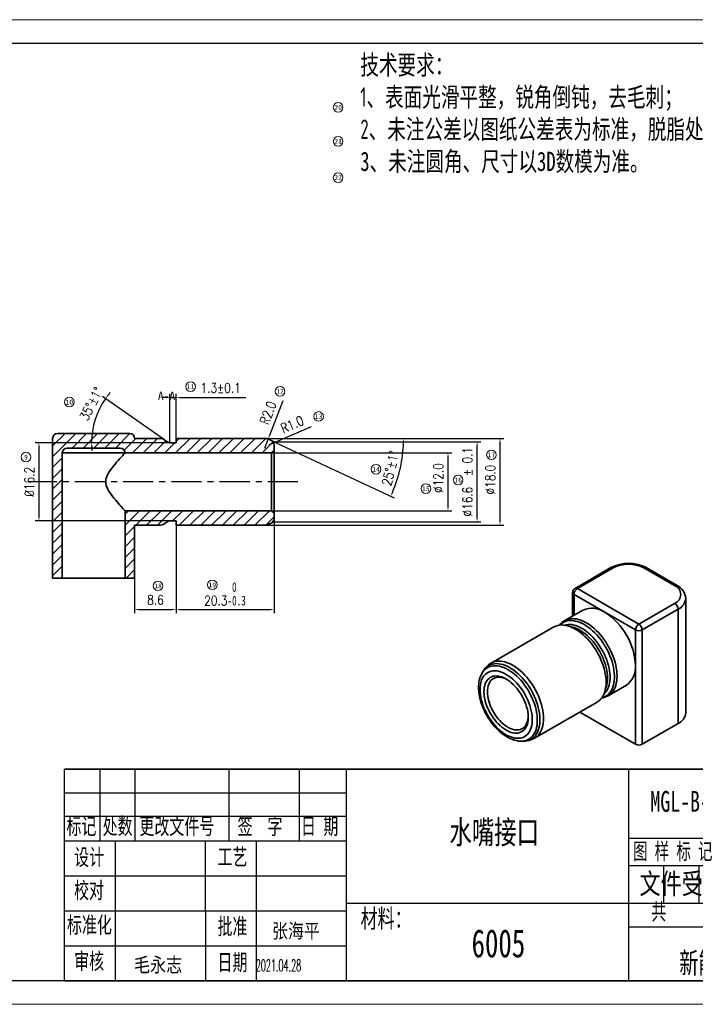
# Model space of a CAD drawing. Header units: millimetres. Extents: x 21166 to 21531, y -4422 to -4217.
# Tile 2 of 3: x 21266 to 21406, y -4422 to -4217. Entities that reach past the tile are written whole.
import ezdxf
from ezdxf.enums import TextEntityAlignment as Align

# ---------------------------------------------------------------- set-up
doc = ezdxf.new("R2010")
doc.units = ezdxf.units.MM
doc.header["$PDMODE"] = 3
doc.header["$PDSIZE"] = 8
doc.linetypes.add('CENTER', pattern=[2, 1.25, -0.25, 0.25, -0.25])
doc.layers.get('0').update_dxf_attribs({"linetype": 'CONTINUOUS'})
doc.layers.get('Defpoints').update_dxf_attribs({"linetype": 'CONTINUOUS'})
for name, color, linetype in [('10', 7, 'CONTINUOUS'), ('3中心线层', 1, 'CENTER'), ('7标注层', 4, 'CONTINUOUS'), ('剖面线层', 2, 'CONTINUOUS'), ('图框', 7, 'CONTINUOUS'), ('技术要求', 4, 'CONTINUOUS'), ('文字层', 3, 'CONTINUOUS')]:
    doc.layers.add(name, color=color, linetype=linetype)
for name, color, linetype, lineweight in [('单行文本', 7, 'CONTINUOUS', 5), ('细实线', 3, 'CONTINUOUS', 13), ('轮廓实线层', 7, 'CONTINUOUS', 35)]:
    doc.layers.add(name, color=color, linetype=linetype, lineweight=lineweight)
doc.styles.add('SLDTEXTSTYLE0', font='仿宋_GB2312.ttf', dxfattribs={"bigfont": 'bigfont'})
doc.styles.add('SLDTEXTSTYLE1', font='仿宋_GB2312.ttf', dxfattribs={"width": 0.7, "bigfont": 'bigfont'})
doc.styles.add('SLDTEXTSTYLE2', font='仿宋_GB2312.ttf', dxfattribs={"width": 0.7})
doc.styles.get("Standard").update_dxf_attribs({"font": 'isocp.shx', "width": 0.707, "bigfont": 'hztxt.shx'})
doc.styles.add('TH_GBDIM', font='romans.shx', dxfattribs={"width": 0.8, "bigfont": 'gbcbig.shx'})
doc.styles.add('UFIDATXT', font='TXT', dxfattribs={"bigfont": 'hzfs.shx'})
doc.styles.add('文字', font='simhei.ttf')
doc.styles.add('标准', font='仿宋_GB2312.ttf', dxfattribs={"width": 0.667})
doc.dimstyles.new('TH_GBDIM1', dxfattribs={"dimtxt": 2, "dimasz": 0.8, "dimexe": 0.8, "dimexo": 0, "dimgap": 1, "dimtad": 1, "dimdec": 1, "dimzin": 0, "dimdsep": 46, "dimtxsty": 'TH_GBDIM', "dimcen": 0.8, "dimclrd": 130, "dimclre": 130, "dimclrt": 3, "dimadec": 0, "dimazin": 0, "dimtfac": 0.714286, "dimtdec": 1, "dimtmove": 0, "dimatfit": 3, "dimfxl": 0, "dimtzin": 0, "dimlwd": -1, "dimlwe": -1, "dimarcsym": 0})
pattern_1 = [(45, (21178.6619, -4390.8181), (-1.122532, 1.122532), [])]

# ---------------------------------------------------------------- blocks, each defined once
blk = doc.blocks.new('BMS')
at = {"layer": '图框', "color": 0}
for p, q in [((-1.58, 45.13), (-180, 45.13)), ((-180, 0), (-180, 45.13)), ((-180, 45.13), (0, 45.13)), ((-172.39, 29.84), (-172.39, 45.13)), ((-164.96, 29.84), (-164.96, 45.13)), ((-144.9, 29.84), (-144.9, 45.13)), ((-129.86, 29.84), (-129.86, 45.13)), ((-119.83, 0), (-119.83, 45.13)), ((-59.66, 0), (-59.66, 45.13)), ((-180, 40.11), (-119.83, 40.11)), ((-180.02, 35.1), (-119.84, 35.1)), ((-180.02, 29.84), (-119.84, 29.84)), ((-180.02, 29.84), (-119.84, 29.84)), ((-169.16, 0), (-169.16, 29.84)), ((-139.08, 0), (-139.08, 29.84)), ((-59.73, 30.46), (0, 30.46)), ((-37.09, 16.54), (-37.09, 30.46)), ((-29.57, 11.53), (-29.57, 30.46)), ((-14.53, 16.54), (-14.53, 30.46)), ((-59.66, 24.57), (0, 24.57)), ((-52.14, 16.54), (-52.14, 24.57)), ((-44.61, 16.54), (-44.61, 24.57)), ((-179.98, 22.38), (-119.81, 22.38)), ((-179.98, 14.92), (-119.81, 14.92)), ((-119.83, 16.54), (-59.66, 16.54)), ((-59.66, 16.54), (0, 16.54)), ((-59.66, 11.53), (0, 11.53)), ((-180, 7.46), (-119.83, 7.46)), ((-180, 0), (-1.58, 0)), ((-178.75, 0), (-1.58, 0)), ((-180, 0), (-1.58, 0)), ((-178.75, 0), (0, 0))]:
    blk.add_line(p, q, dxfattribs=at)
at = {"layer": '图框', "linetype": 'Continuous'}
blk.add_line((-149.87, 0), (-149.93, 29.84), dxfattribs=at)
at = {"layer": '图框'}
blk.add_line((0, 0), (-180, 0), dxfattribs=at)
blk.add_line((0, 0), (-180, 0), dxfattribs=at)
blk.add_lwpolyline([(0, 45.13), (0, 0)], dxfattribs=at)
at = {"style": '标准', "width": 0.667}
for tag, p in [('工艺_001', (-130.03, 24.57)), ('校对_001', (-159.4, 16.68)), ('标准化_001', (-159.51, 9.77)), ('批准_001', (-129.75, 9.09)), ('审核_001', (-159.25, 1.85)), ('批准日期_001', (-129.64, 1.55))]:
    blk.add_attdef(tag, p, '', height=3.5, dxfattribs=at)
at = {"color": 1, "style": '标准', "width": 0.667}
blk.add_attdef('受控', text='', height=7, dxfattribs=at).set_placement((-48.36, 20.84), align=Align.MIDDLE)
at = {"layer": '图框', "color": 0, "attachment_point": 1, "style": '标准'}
for s, insert, char_height in [('\\fFangSong_GB2312|b0|i0|p34;标记', (-179.59, 34.75), 3.51), ('\\fFangSong_GB2312|b0|i0|p34;处数', (-171.87, 34.75), 3.51), ('\\fFangSong_GB2312|b0|i0|p34; 更改文件号 ', (-165.62, 34.75), 3.51), ('\\fFangSong_GB2312|b0|i0|p34; 签  字 ', (-144.69, 34.75), 3.51), ('\\fFangSong_GB2312|b0|i0|p34; 日 期 ', (-131.17, 34.75), 3.51), ('\\fFangSong_GB2312|b0|i0|p34; 图 样 标 记 ', (-60.35, 29.4), 3.51), ('\\fFangSong_GB2312|b0|i0|p34; 件数 ', (-38.28, 29.13), 3.087), ('{\\fSimSun|b0|i0|c134|p2; 质量(Kg) }', (-28.83, 29.49), 3.2348), ('\\fFangSong_GB2312|b0|i0|p34; 比  例 ', (-14.84, 29.42), 3.51), ('{\\fSimSun|b0|i0|c134|p2;设计} ', (-177.94, 28.15), 3.51), ('{\\fSimSun|b0|i0|c134|p2;工艺}', (-147.37, 28.2), 3.51), ('{\\fSimSun|b0|i0|c134|p2;校对}', (-177.94, 21.06), 3.4856), ('{\\fSimSun|b0|i0|c134|p2;共   }    {\\fSimSun|b0|i0|c134|p2;页}', (-54.84, 16.53), 3.51), ('{\\fSimSun|b0|i0|c134|p2;第   }    {\\fSimSun|b0|i0|c134|p2;页}', (-25.3, 16.39), 3.51), ('\\fFangSong_GB2312|b0|i0|p34;材料：', (-116.85, 15.29), 3.9789), ('{\\fFangSong_GB2312|b0|i0|c134|p34; 标准化 }', (-181.07, 13.7), 3.51), ('{\\fSimSun|b0|i0|c134|p2;批准}', (-147.37, 13.38), 3.51), ('荣盛盟固利', (-39.4, 11.53), 3.979), ('{\\fSimSun|b0|i0|c134|p2;审核}', (-177.94, 5.96), 3.51), ('新能源科技有限公司', (-48.87, 6.05), 4.476), ('{\\fSimSun|b0|i0|c134|p2;日期}', (-147.37, 5.72), 3.51)]:
    blk.add_mtext(s, dxfattribs=dict(at, insert=insert, char_height=char_height))
at = {"layer": '图框', "color": 0, "style": '标准', "width": 0.8}
blk.add_attdef('设计', text='', height=3.51, dxfattribs=at).set_placement((-159.53, 24), align=Align.CENTER)
blk = doc.blocks.new('*D380')
at = {"layer": '7标注层', "color": 130, "ltscale": 5, "transparency": 16777216}
for p, q in [((21318.56, -4304.94), (21361.46, -4304.94)), ((21360.66, -4320.74), (21360.66, -4305.74)), ((21318.56, -4321.54), (21361.46, -4321.54))]:
    blk.add_line(p, q, dxfattribs=at)
for points in [[(21360.53, -4305.74), (21360.8, -4305.74), (21360.66, -4304.94)], [(21360.53, -4320.74), (21360.8, -4320.74), (21360.66, -4321.54)]]:
    blk.add_solid(points, dxfattribs=at)
at = {"layer": 'Defpoints', "color": 0, "ltscale": 5, "transparency": 16777216}
for p in [(21318.56, -4304.94), (21360.66, -4304.94), (21318.56, -4321.54)]:
    blk.add_point(p, dxfattribs=at)
at = {"layer": '7标注层', "color": 3, "ltscale": 5, "transparency": 16777216, "insert": (21357.66, -4313.24), "char_height": 2, "attachment_point": 2, "rotation": 90, "style": 'TH_GBDIM'}
blk.add_mtext('%%c16.6  %%p 0.1', dxfattribs=at)
blk = doc.blocks.new('*D381')
at = {"layer": '7标注层', "color": 130, "ltscale": 5, "transparency": 16777216}
for p, q in [((21315.52, -4307.24), (21355.42, -4307.24)), ((21354.62, -4308.04), (21354.62, -4318.44)), ((21315.55, -4319.24), (21355.42, -4319.24))]:
    blk.add_line(p, q, dxfattribs=at)
for points in [[(21354.49, -4308.04), (21354.76, -4308.04), (21354.62, -4307.24)], [(21354.49, -4318.44), (21354.76, -4318.44), (21354.62, -4319.24)]]:
    blk.add_solid(points, dxfattribs=at)
at = {"layer": 'Defpoints', "color": 0, "ltscale": 5, "transparency": 16777216}
for p in [(21315.52, -4307.24), (21315.55, -4319.24), (21354.62, -4319.24)]:
    blk.add_point(p, dxfattribs=at)
at = {"layer": '7标注层', "color": 3, "ltscale": 5, "transparency": 16777216, "insert": (21351.62, -4312.46), "char_height": 2, "attachment_point": 2, "rotation": 90, "style": 'TH_GBDIM'}
blk.add_mtext('%%c12.0', dxfattribs=at)
blk = doc.blocks.new('*D382')
at = {"layer": '7标注层', "color": 130, "ltscale": 5, "transparency": 16777216}
for p, q in [((21316.62, -4304.24), (21366.2, -4304.24)), ((21365.4, -4305.04), (21365.4, -4321.44)), ((21316.62, -4322.24), (21366.2, -4322.24))]:
    blk.add_line(p, q, dxfattribs=at)
for points in [[(21365.27, -4305.04), (21365.53, -4305.04), (21365.4, -4304.24)], [(21365.27, -4321.44), (21365.53, -4321.44), (21365.4, -4322.24)]]:
    blk.add_solid(points, dxfattribs=at)
at = {"layer": 'Defpoints', "color": 0, "ltscale": 5, "transparency": 16777216}
for p in [(21316.62, -4304.24), (21316.62, -4322.24), (21365.4, -4322.24)]:
    blk.add_point(p, dxfattribs=at)
at = {"layer": '7标注层', "color": 3, "ltscale": 5, "transparency": 16777216, "insert": (21362.4, -4312.79), "char_height": 2, "attachment_point": 2, "rotation": 90, "style": 'TH_GBDIM'}
blk.add_mtext('%%c18.0   ', dxfattribs=at)
blk = doc.blocks.new('*D383')
at = {"layer": '7标注层', "color": 130, "ltscale": 5, "transparency": 16777216}
for p, q in [((21296.98, -4305.14), (21269.02, -4305.14)), ((21269.82, -4305.94), (21269.82, -4320.54)), ((21296.98, -4321.34), (21269.02, -4321.34))]:
    blk.add_line(p, q, dxfattribs=at)
for points in [[(21269.69, -4305.94), (21269.96, -4305.94), (21269.82, -4305.14)], [(21269.69, -4320.54), (21269.96, -4320.54), (21269.82, -4321.34)]]:
    blk.add_solid(points, dxfattribs=at)
at = {"layer": 'Defpoints', "color": 0, "ltscale": 5, "transparency": 16777216}
for p in [(21296.98, -4305.14), (21269.82, -4321.34), (21296.98, -4321.34)]:
    blk.add_point(p, dxfattribs=at)
at = {"layer": '7标注层', "color": 3, "ltscale": 5, "transparency": 16777216, "insert": (21266.82, -4313.24), "char_height": 2, "attachment_point": 2, "rotation": 90, "style": 'TH_GBDIM'}
blk.add_mtext('{\\fISOCPEUR|b0|i0|c0|p34;%%C}16.2', dxfattribs=at)
blk = doc.blocks.new('*D385')
at = {"layer": '7标注层', "color": 130, "ltscale": 5, "transparency": 16777216}
for p, q in [((21295.63, -4304.42), (21282.97, -4295.55)), ((21296.66, -4305.14), (21279.94, -4305.14))]:
    blk.add_line(p, q, dxfattribs=at)
for start, end in [(145, 180), (139.2403, 142.1201), (182.8799, 185.7597)]:
    blk.add_arc((21296.66, -4305.14), 15.92, start, end, dxfattribs=at)
for points in [[(21284.2, -4295.44), (21283.99, -4295.28), (21283.62, -4296.01)], [(21280.63, -4305.94), (21280.9, -4305.93), (21280.74, -4305.14)]]:
    blk.add_solid(points, dxfattribs=at)
at = {"layer": 'Defpoints', "color": 0, "ltscale": 5, "transparency": 16777216}
for p in [(21281.07, -4301.92), (21295.63, -4304.42), (21296.4, -4304.96), (21296.98, -4305.14), (21298.26, -4305.14)]:
    blk.add_point(p, dxfattribs=at)
at = {"layer": '7标注层', "color": 3, "ltscale": 5, "transparency": 16777216, "insert": (21278.12, -4299.86), "char_height": 2, "attachment_point": 1, "rotation": 63.0581, "style": 'TH_GBDIM'}
blk.add_mtext('35°%%p1%%d', dxfattribs=at)
blk = doc.blocks.new('*D386')
at = {"layer": '7标注层', "color": 130, "ltscale": 5, "transparency": 16777216}
for p, q in [((21296.18, -4295.79), (21295.38, -4295.79)), ((21296.98, -4305.14), (21296.98, -4294.99)), ((21296.98, -4295.79), (21298.26, -4295.79)), ((21298.26, -4304.24), (21298.26, -4294.99)), ((21299.06, -4295.79), (21312.72, -4295.79))]:
    blk.add_line(p, q, dxfattribs=at)
for points in [[(21296.18, -4295.65), (21296.18, -4295.92), (21296.98, -4295.79)], [(21299.06, -4295.65), (21299.06, -4295.92), (21298.26, -4295.79)]]:
    blk.add_solid(points, dxfattribs=at)
at = {"layer": 'Defpoints', "color": 0, "ltscale": 5, "transparency": 16777216}
for p in [(21298.26, -4295.79), (21298.26, -4304.24), (21296.98, -4305.14)]:
    blk.add_point(p, dxfattribs=at)
at = {"layer": '7标注层', "color": 3, "ltscale": 5, "transparency": 16777216, "insert": (21307.49, -4292.79), "char_height": 2, "attachment_point": 2, "style": 'TH_GBDIM'}
blk.add_mtext('1.3%%P0.1', dxfattribs=at)
blk = doc.blocks.new('*D387')
at = {"layer": '7标注层', "color": 130, "ltscale": 5, "transparency": 16777216}
for p, q in [((21320.4, -4296.47), (21317.63, -4303.63)), ((21316.62, -4306.24), (21317.34, -4304.37))]:
    blk.add_line(p, q, dxfattribs=at)
blk.add_solid([(21317.5, -4303.58), (21317.75, -4303.68), (21317.34, -4304.37)], dxfattribs=at)
at = {"layer": 'Defpoints', "color": 0, "ltscale": 5, "transparency": 16777216}
for p in [(21317.34, -4304.37), (21316.62, -4306.24)]:
    blk.add_point(p, dxfattribs=at)
at = {"layer": '7标注层', "color": 3, "ltscale": 5, "transparency": 16777216, "insert": (21315.48, -4300.86), "char_height": 2, "attachment_point": 1, "rotation": 68.7985, "style": 'TH_GBDIM'}
blk.add_mtext('R2.0', dxfattribs=at)
blk = doc.blocks.new('*D388')
at = {"layer": '7标注层', "color": 130, "ltscale": 5, "transparency": 16777216}
for p, q in [((21326.26, -4301.83), (21319.21, -4304.86)), ((21317.56, -4305.57), (21318.48, -4305.18))]:
    blk.add_line(p, q, dxfattribs=at)
blk.add_solid([(21319.16, -4304.74), (21319.27, -4304.99), (21318.48, -4305.18)], dxfattribs=at)
at = {"layer": 'Defpoints', "color": 0, "ltscale": 5, "transparency": 16777216}
for p in [(21317.56, -4305.57), (21318.48, -4305.18)]:
    blk.add_point(p, dxfattribs=at)
at = {"layer": '7标注层', "color": 3, "ltscale": 5, "transparency": 16777216, "insert": (21319.68, -4301.4), "char_height": 2, "attachment_point": 1, "rotation": 23.3024, "style": 'TH_GBDIM'}
blk.add_mtext('R1.0', dxfattribs=at)
blk = doc.blocks.new('*D389')
at = {"layer": '7标注层', "color": 130, "ltscale": 5, "transparency": 16777216}
for p, q in [((21317.06, -4304.24), (21346.22, -4304.24)), ((21317.98, -4304.67), (21343.49, -4316.56))]:
    blk.add_line(p, q, dxfattribs=at)
blk.add_arc((21317.06, -4304.24), 28.36, 336.6162, 358.3838, dxfattribs=at)
for points in [[(21345.28, -4305.04), (21345.54, -4305.04), (21345.42, -4304.24)], [(21343.21, -4315.55), (21342.97, -4315.44), (21342.76, -4316.22)]]:
    blk.add_solid(points, dxfattribs=at)
at = {"layer": 'Defpoints', "color": 0, "ltscale": 5, "transparency": 16777216}
for p in [(21298.26, -4304.24), (21316.62, -4304.24), (21317.46, -4304.43), (21317.98, -4304.67), (21345.12, -4308.35)]:
    blk.add_point(p, dxfattribs=at)
at = {"layer": '7标注层', "color": 3, "ltscale": 5, "transparency": 16777216, "insert": (21340.87, -4313.72), "char_height": 2, "attachment_point": 1, "rotation": 76.5707, "style": 'TH_GBDIM'}
blk.add_mtext('25°%%p1%%d', dxfattribs=at)
blk = doc.blocks.new('*D390')
at = {"layer": '7标注层', "color": 130, "ltscale": 5, "transparency": 16777216}
for p, q in [((21298.26, -4321.79), (21298.26, -4340.51)), ((21289.66, -4325.51), (21289.66, -4340.51)), ((21290.46, -4339.71), (21297.46, -4339.71))]:
    blk.add_line(p, q, dxfattribs=at)
for points in [[(21290.46, -4339.58), (21290.46, -4339.85), (21289.66, -4339.71)], [(21297.46, -4339.58), (21297.46, -4339.85), (21298.26, -4339.71)]]:
    blk.add_solid(points, dxfattribs=at)
at = {"layer": 'Defpoints', "color": 0, "ltscale": 5, "transparency": 16777216}
for p in [(21298.26, -4321.79), (21289.66, -4325.51), (21298.26, -4339.71)]:
    blk.add_point(p, dxfattribs=at)
at = {"layer": '7标注层', "color": 3, "ltscale": 5, "transparency": 16777216, "insert": (21293.96, -4337.71), "char_height": 2, "attachment_point": 5, "style": 'TH_GBDIM'}
blk.add_mtext('8.6', dxfattribs=at)
blk = doc.blocks.new('*D391')
at = {"layer": '7标注层', "color": 130, "ltscale": 5, "transparency": 16777216}
for p, q in [((21318.56, -4319.16), (21318.56, -4340.51)), ((21298.26, -4321.79), (21298.26, -4340.51)), ((21299.06, -4339.71), (21317.76, -4339.71))]:
    blk.add_line(p, q, dxfattribs=at)
for points in [[(21299.06, -4339.58), (21299.06, -4339.85), (21298.26, -4339.71)], [(21317.76, -4339.58), (21317.76, -4339.85), (21318.56, -4339.71)]]:
    blk.add_solid(points, dxfattribs=at)
at = {"layer": 'Defpoints', "color": 0, "ltscale": 5, "transparency": 16777216}
for p in [(21318.56, -4319.16), (21298.26, -4321.79), (21318.56, -4339.71)]:
    blk.add_point(p, dxfattribs=at)
at = {"layer": '7标注层', "color": 3, "ltscale": 5, "transparency": 16777216, "insert": (21308.41, -4336.47), "char_height": 2, "attachment_point": 5, "style": 'TH_GBDIM'}
blk.add_mtext('20.3{\\fFangSong_GB2312|b0|i0|c134|p49;\\W0.7;\\C0;\\S 0^ -0.3;}', dxfattribs=at)

msp = doc.modelspace()

# ---------------------------------------------------------------- hatches: boundary and pattern name
at = {"layer": '剖面线层'}
h = msp.add_hatch(dxfattribs=at)
h.set_pattern_fill('ANSI31', color=2, scale=0.5, style=0)
h.set_pattern_definition(pattern_1)
edge = h.paths.add_edge_path(flags=0)
edge.add_arc((21317.56, -4305.57), 1, 0, 65)
edge.add_line((21317.98, -4304.67), (21317.46, -4304.43))
edge.add_arc((21316.62, -4306.24), 2, 65, 90)
edge.add_line((21316.62, -4304.24), (21298.26, -4304.24))
edge.add_line((21298.26, -4304.24), (21298.26, -4305.14))
edge.add_line((21298.26, -4305.14), (21296.96, -4305.14))
edge.add_arc((21296.96, -4304.14), 1, 235, 270, ccw=False)
edge.add_line((21296.39, -4304.96), (21295.62, -4304.42))
edge.add_arc((21295.04, -4305.24), 1, 55, 90)
edge.add_line((21295.04, -4304.24), (21289.66, -4304.24))
edge.add_arc((21288.66, -4304.24), 1, 0, 90)
edge.add_line((21288.66, -4303.24), (21273.66, -4303.24))
edge.add_arc((21273.66, -4304.24), 1, 90, 180)
edge.add_line((21272.66, -4304.24), (21272.66, -4333.24))
edge.add_line((21272.66, -4333.24), (21274.66, -4333.24))
edge.add_line((21274.66, -4333.24), (21274.66, -4307.24))
edge.add_arc((21275.66, -4307.24), 1, 90, 180, ccw=False)
edge.add_line((21275.66, -4306.24), (21286.66, -4306.24))
edge.add_arc((21286.66, -4307.24), 1, 0, 90, ccw=False)
edge.add_line((21287.66, -4307.24), (21318.06, -4307.24))
edge.add_line((21318.06, -4307.24), (21318.56, -4306.74))
edge.add_line((21318.56, -4306.74), (21318.56, -4305.57))
h = msp.add_hatch(dxfattribs=at)
h.set_pattern_fill('ANSI31', color=2, scale=0.5, style=0)
h.set_pattern_definition(pattern_1)
edge = h.paths.add_edge_path(flags=0)
edge.add_line((21318.56, -4320.9), (21318.56, -4319.74))
edge.add_line((21318.56, -4319.74), (21318.06, -4319.24))
edge.add_line((21318.06, -4319.24), (21287.66, -4319.24))
edge.add_line((21287.66, -4319.24), (21287.66, -4333.24))
edge.add_line((21287.66, -4333.24), (21289.66, -4333.24))
edge.add_line((21289.66, -4333.24), (21289.66, -4322.24))
edge.add_line((21289.66, -4322.24), (21295.04, -4322.24))
edge.add_arc((21295.04, -4321.24), 1, 270, 305)
edge.add_line((21295.62, -4322.06), (21296.39, -4321.52))
edge.add_arc((21296.96, -4322.34), 1, 90, 125, ccw=False)
edge.add_line((21296.96, -4321.34), (21298.26, -4321.34))
edge.add_line((21298.26, -4321.34), (21298.26, -4322.24))
edge.add_line((21298.26, -4322.24), (21316.62, -4322.24))
edge.add_arc((21316.62, -4320.24), 2, 270, 295)
edge.add_line((21317.46, -4322.05), (21317.98, -4321.81))
edge.add_arc((21317.56, -4320.9), 1, 295, 360)

# ---------------------------------------------------------------- linework, layer by layer
at = {"layer": '3中心线层', "ltscale": 5}
msp.add_line((21323.52, -4313.24), (21267.8, -4313.24), dxfattribs=at)
at = {"layer": '7标注层', "color": 0, "ltscale": 5}
for p, q in [((21318.56, -4304.94), (21317.98, -4304.67)), ((21318.56, -4305.57), (21318.56, -4304.94)), ((21318.56, -4321.54), (21318.56, -4320.9)), ((21317.98, -4321.81), (21318.56, -4321.54))]:
    msp.add_line(p, q, dxfattribs=at)
at = {"layer": '图框', "linetype": 'Continuous', "lineweight": 18}
for p, q in [((21454.94, -4217.44), (21166.25, -4217.44)), ((21454.94, -4217.44), (21166.25, -4217.44)), ((21454.94, -4421.56), (21166.25, -4421.56)), ((21405.45, -4421.56), (21166.25, -4421.56))]:
    msp.add_line(p, q, dxfattribs=at)
at = {"layer": '图框'}
for q in [(21190.55, -4416.7), (21195.41, -4416.7)]:
    msp.add_line((21450.08, -4416.7), q, dxfattribs=at)
at = {"layer": '图框', "color": 0}
for p in [(21275.12, -4416.7), (21276.34, -4416.7)]:
    msp.add_line(p, (21448.54, -4416.7), dxfattribs=at)
at = {"layer": '图框'}
msp.add_lwpolyline([(21190.55, -4222.3), (21450.08, -4222.3), (21450.08, -4416.7)], dxfattribs=at)
at = {"layer": '细实线', "color": 0, "ltscale": 5}
for centre in [(21331.85, -4235.6), (21331.85, -4242.65), (21331.85, -4250.18), (21301.25, -4293.51), (21319.81, -4294.49), (21276.12, -4296.72), (21327.79, -4299.7), (21363.63, -4307.65), (21267.13, -4308.12), (21339.71, -4310.64), (21356.73, -4312.86), (21350.04, -4314.68), (21294.51, -4334.82), (21305.75, -4334.61)]:
    msp.add_circle(centre, 1, dxfattribs=at)
at = {"layer": '轮廓实线层'}
for p, q in [((21272.66, -4333.24), (21272.66, -4304.24)), ((21273.66, -4303.24), (21288.66, -4303.24)), ((21289.66, -4304.24), (21295.04, -4304.24)), ((21295.62, -4304.42), (21296.39, -4304.96)), ((21298.26, -4304.24), (21316.62, -4304.24)), ((21298.26, -4305.14), (21298.26, -4304.24)), ((21317.46, -4304.43), (21317.98, -4304.67)), ((21275.66, -4306.24), (21286.66, -4306.24)), ((21296.96, -4305.14), (21298.26, -4305.14)), ((21318.06, -4307.24), (21318.56, -4306.74)), ((21318.56, -4305.57), (21318.56, -4306.74)), ((21318.56, -4306.74), (21318.56, -4319.74)), ((21274.66, -4307.24), (21274.66, -4333.24)), ((21287.66, -4307.24), (21274.66, -4307.24)), ((21318.06, -4307.24), (21287.66, -4307.24)), ((21318.06, -4319.24), (21318.06, -4307.24)), ((21287.66, -4333.24), (21287.66, -4319.24)), ((21287.66, -4319.24), (21318.06, -4319.24)), ((21318.56, -4319.74), (21318.06, -4319.24)), ((21318.56, -4319.74), (21318.56, -4320.9)), ((21295.04, -4322.24), (21289.66, -4322.24)), ((21289.66, -4322.24), (21289.66, -4333.24)), ((21296.39, -4321.52), (21295.62, -4322.06)), ((21298.26, -4321.34), (21296.96, -4321.34)), ((21298.26, -4322.24), (21298.26, -4321.34)), ((21316.62, -4322.24), (21298.26, -4322.24)), ((21317.98, -4321.81), (21317.46, -4322.05)), ((21388.38, -4331.04), (21380.96, -4335.33)), ((21388.88, -4331.09), (21381.46, -4335.38)), ((21401.61, -4334.77), (21395.24, -4331.09)), ((21402.11, -4334.72), (21395.74, -4331.04)), ((21275.16, -4333.24), (21272.66, -4333.24)), ((21275.16, -4333.24), (21278.16, -4333.24)), ((21278.16, -4333.24), (21286.16, -4333.24)), ((21286.16, -4333.24), (21287.16, -4333.24)), ((21289.66, -4333.24), (21287.16, -4333.24)), ((21381.46, -4335.38), (21394.18, -4342.73)), ((21380.46, -4336.2), (21380.46, -4341.08)), ((21387.11, -4340.28), (21380.75, -4336.6)), ((21380.75, -4336.6), (21380.75, -4340.91)), ((21403.93, -4361.1), (21403.93, -4337.42)), ((21394.18, -4342.73), (21401.61, -4338.44)), ((21382.61, -4339.83), (21378.81, -4342.03)), ((21393.48, -4343.95), (21387.11, -4340.28)), ((21402.31, -4339.67), (21394.89, -4343.95)), ((21402.31, -4363.34), (21402.31, -4339.67)), ((21376.53, -4343.34), (21363.55, -4350.84)), ((21393.48, -4351.3), (21393.48, -4343.95)), ((21394.89, -4343.95), (21394.89, -4367.63)), ((21393.48, -4367.63), (21393.48, -4351.3)), ((21361.84, -4352.61), (21361.63, -4353)), ((21387.8, -4357.62), (21391.61, -4355.42)), ((21372.55, -4366.42), (21385.53, -4358.93)), ((21381.97, -4360.99), (21393.48, -4367.63)), ((21402.31, -4363.34), (21394.89, -4367.63)), ((21369.72, -4367.01), (21370.16, -4367.02))]:
    msp.add_line(p, q, dxfattribs=at)
at = {"layer": '轮廓实线层', "flags": 128}
for points in [[(21287.66, -4307.24), (21287.64, -4307.26), (21287.55, -4307.36), (21287.37, -4307.55), (21287.12, -4307.83), (21286.8, -4308.18), (21286.53, -4308.48), (21286.24, -4308.81), (21285.93, -4309.18), (21285.6, -4309.57), (21284.93, -4310.42), (21284.59, -4310.89), (21284.27, -4311.39), (21284.03, -4311.83), (21283.83, -4312.32), (21283.71, -4312.72), (21283.66, -4313.16), (21283.68, -4313.58), (21283.78, -4314.01), (21284.01, -4314.6), (21284.31, -4315.15), (21284.65, -4315.67), (21285, -4316.16), (21285.37, -4316.63), (21285.74, -4317.07), (21286.05, -4317.43), (21286.34, -4317.77), (21286.62, -4318.09), (21286.88, -4318.38), (21287.21, -4318.75), (21287.47, -4319.03), (21287.61, -4319.18), (21287.66, -4319.24)], [(21378.81, -4342.02), (21378.89, -4341.98), (21379.23, -4341.83), (21379.6, -4341.71), (21379.99, -4341.64), (21380.39, -4341.61), (21380.82, -4341.62), (21381.25, -4341.68), (21381.7, -4341.79), (21382.15, -4341.93), (21382.61, -4342.12), (21383.07, -4342.35), (21383.54, -4342.61), (21384, -4342.92), (21384.46, -4343.26), (21384.91, -4343.64), (21385.36, -4344.06), (21385.79, -4344.5), (21386.21, -4344.97), (21386.62, -4345.47), (21387.01, -4345.99), (21387.38, -4346.53), (21387.72, -4347.08), (21388.04, -4347.66), (21388.34, -4348.24), (21388.61, -4348.83), (21388.85, -4349.43), (21389.07, -4350.03), (21389.25, -4350.63), (21389.4, -4351.23), (21389.52, -4351.81), (21389.6, -4352.39), (21389.65, -4352.95), (21389.67, -4353.5), (21389.65, -4354.02), (21389.6, -4354.53), (21389.52, -4355.01), (21389.4, -4355.46), (21389.25, -4355.88), (21389.07, -4356.27), (21388.85, -4356.62), (21388.61, -4356.94), (21388.34, -4357.22), (21388.04, -4357.46), (21387.81, -4357.62)], [(21376.53, -4343.34), (21376.61, -4343.3), (21376.96, -4343.14), (21377.33, -4343.02), (21377.72, -4342.95), (21378.12, -4342.92), (21378.54, -4342.94), (21378.98, -4343), (21379.42, -4343.1), (21379.87, -4343.24), (21380.33, -4343.43), (21380.8, -4343.66), (21381.26, -4343.93), (21381.73, -4344.23), (21382.19, -4344.58), (21382.64, -4344.96), (21383.09, -4345.37), (21383.52, -4345.81), (21383.94, -4346.28), (21384.35, -4346.78), (21384.73, -4347.3), (21385.1, -4347.84), (21385.45, -4348.4), (21385.77, -4348.97), (21386.07, -4349.55), (21386.34, -4350.15), (21386.58, -4350.74), (21386.79, -4351.34), (21386.97, -4351.94), (21387.12, -4352.54), (21387.24, -4353.13), (21387.33, -4353.7), (21387.38, -4354.26), (21387.39, -4354.81), (21387.38, -4355.34), (21387.33, -4355.84), (21387.24, -4356.32), (21387.12, -4356.77), (21386.97, -4357.19), (21386.79, -4357.58), (21386.58, -4357.94), (21386.34, -4358.26), (21386.07, -4358.54), (21385.77, -4358.78), (21385.53, -4358.93)], [(21377.83, -4342.94), (21377.99, -4342.78), (21378.29, -4342.55), (21378.61, -4342.35), (21378.96, -4342.2), (21379.33, -4342.09), (21379.71, -4342.03), (21380.12, -4342.01), (21380.54, -4342.03), (21380.97, -4342.1), (21381.42, -4342.21), (21381.87, -4342.36), (21382.32, -4342.56), (21382.78, -4342.79), (21383.24, -4343.07), (21383.7, -4343.38), (21384.16, -4343.73), (21384.61, -4344.12), (21385.04, -4344.53), (21385.47, -4344.98), (21385.88, -4345.46), (21386.28, -4345.96), (21386.66, -4346.48), (21387.01, -4347.02), (21387.35, -4347.58), (21387.66, -4348.16), (21387.94, -4348.74), (21388.2, -4349.33), (21388.43, -4349.92), (21388.63, -4350.52), (21388.79, -4351.11), (21388.93, -4351.7), (21389.03, -4352.27), (21389.1, -4352.84), (21389.13, -4353.39), (21389.13, -4353.92), (21389.1, -4354.43), (21389.03, -4354.92), (21388.93, -4355.38), (21388.79, -4355.81), (21388.63, -4356.21), (21388.43, -4356.58), (21388.2, -4356.91), (21387.94, -4357.2), (21387.66, -4357.46), (21387.35, -4357.67), (21387.01, -4357.84), (21386.66, -4357.97), (21386.53, -4358.01)], [(21378.76, -4342.96), (21379.11, -4342.87), (21379.49, -4342.82), (21379.89, -4342.82), (21380.3, -4342.85), (21380.72, -4342.93), (21381.15, -4343.06), (21381.58, -4343.22), (21382.02, -4343.43), (21382.47, -4343.68), (21382.91, -4343.96), (21383.35, -4344.28), (21383.78, -4344.64), (21384.21, -4345.03), (21384.62, -4345.45), (21385.02, -4345.89), (21385.41, -4346.37), (21385.78, -4346.86), (21386.13, -4347.38), (21386.46, -4347.91), (21386.76, -4348.46), (21387.04, -4349.02), (21387.29, -4349.59), (21387.52, -4350.16), (21387.71, -4350.73), (21387.87, -4351.3), (21388.01, -4351.86), (21388.11, -4352.42), (21388.17, -4352.96), (21388.21, -4353.49), (21388.21, -4354.01), (21388.17, -4354.5), (21388.11, -4354.96), (21388.01, -4355.41), (21387.87, -4355.82), (21387.71, -4356.2), (21387.52, -4356.55), (21387.29, -4356.86), (21387.04, -4357.13), (21386.97, -4357.19)], [(21379.88, -4343.24), (21380.01, -4343.26), (21380.43, -4343.35), (21380.86, -4343.48), (21381.29, -4343.66), (21381.73, -4343.87), (21382.17, -4344.12), (21382.61, -4344.42), (21383.04, -4344.74), (21383.47, -4345.1), (21383.89, -4345.5), (21384.29, -4345.92), (21384.69, -4346.38), (21385.06, -4346.85), (21385.42, -4347.35), (21385.76, -4347.87), (21386.08, -4348.4), (21386.37, -4348.95), (21386.63, -4349.51), (21386.87, -4350.07), (21387.08, -4350.63), (21387.26, -4351.2), (21387.41, -4351.76), (21387.53, -4352.32), (21387.61, -4352.86), (21387.66, -4353.4), (21387.68, -4353.91), (21387.66, -4354.41), (21387.61, -4354.88), (21387.53, -4355.33), (21387.41, -4355.75), (21387.29, -4356.08)], [(21361.63, -4352.99), (21361.84, -4352.66), (21362.08, -4352.36), (21362.35, -4352.09), (21362.64, -4351.86), (21362.96, -4351.68), (21363.31, -4351.54), (21363.67, -4351.44), (21364.06, -4351.38), (21364.46, -4351.37), (21364.87, -4351.4), (21365.3, -4351.47), (21365.74, -4351.59), (21366.18, -4351.75), (21366.63, -4351.95), (21367.08, -4352.19), (21367.54, -4352.47), (21367.99, -4352.79), (21368.43, -4353.14), (21368.87, -4353.53), (21369.3, -4353.95), (21369.71, -4354.4), (21370.11, -4354.88), (21370.5, -4355.38), (21370.86, -4355.9), (21371.21, -4356.44), (21371.53, -4356.99), (21371.82, -4357.56), (21372.09, -4358.14), (21372.33, -4358.72), (21372.54, -4359.3), (21372.73, -4359.89), (21372.88, -4360.47), (21372.99, -4361.04), (21373.08, -4361.6), (21373.13, -4362.15), (21373.14, -4362.69), (21373.13, -4363.2), (21373.08, -4363.69), (21372.99, -4364.16), (21372.88, -4364.59), (21372.73, -4365), (21372.54, -4365.38), (21372.33, -4365.72), (21372.09, -4366.02), (21371.82, -4366.29), (21371.53, -4366.51), (21371.21, -4366.7), (21370.86, -4366.84), (21370.5, -4366.94), (21370.11, -4367), (21369.72, -4367.01)], [(21361.84, -4352.61), (21362.04, -4352.29), (21362.28, -4351.98), (21362.55, -4351.7), (21362.85, -4351.47), (21363.17, -4351.28), (21363.52, -4351.12), (21363.88, -4351.02), (21364.27, -4350.95), (21364.68, -4350.93), (21365.1, -4350.95), (21365.53, -4351.02), (21365.97, -4351.13), (21366.42, -4351.28), (21366.88, -4351.48), (21367.34, -4351.71), (21367.8, -4351.99), (21368.26, -4352.3), (21368.71, -4352.65), (21369.16, -4353.04), (21369.6, -4353.46), (21370.02, -4353.9), (21370.44, -4354.38), (21370.83, -4354.88), (21371.21, -4355.4), (21371.57, -4355.94), (21371.9, -4356.5), (21372.21, -4357.07), (21372.5, -4357.66), (21372.75, -4358.25), (21372.98, -4358.84), (21373.18, -4359.43), (21373.34, -4360.03), (21373.48, -4360.61), (21373.58, -4361.19), (21373.65, -4361.75), (21373.68, -4362.3), (21373.68, -4362.84), (21373.65, -4363.35), (21373.58, -4363.83), (21373.48, -4364.29), (21373.34, -4364.72), (21373.18, -4365.12), (21372.98, -4365.49), (21372.75, -4365.82), (21372.5, -4366.11), (21372.21, -4366.37), (21371.9, -4366.58), (21371.57, -4366.76), (21371.21, -4366.89), (21370.83, -4366.97), (21370.44, -4367.01), (21370.16, -4367.02)], [(21363.55, -4350.83), (21363.63, -4350.79), (21363.98, -4350.63), (21364.35, -4350.52), (21364.74, -4350.44), (21365.14, -4350.41), (21365.56, -4350.43), (21366, -4350.49), (21366.44, -4350.59), (21366.9, -4350.74), (21367.36, -4350.92), (21367.82, -4351.15), (21368.28, -4351.42), (21368.75, -4351.73), (21369.21, -4352.07), (21369.66, -4352.45), (21370.11, -4352.86), (21370.54, -4353.3), (21370.96, -4353.77), (21371.37, -4354.27), (21371.75, -4354.79), (21372.12, -4355.33), (21372.47, -4355.89), (21372.79, -4356.46), (21373.09, -4357.05), (21373.36, -4357.64), (21373.6, -4358.24), (21373.81, -4358.84), (21374, -4359.44), (21374.15, -4360.03), (21374.26, -4360.62), (21374.35, -4361.19), (21374.4, -4361.76), (21374.42, -4362.3), (21374.4, -4362.83), (21374.35, -4363.33), (21374.26, -4363.81), (21374.15, -4364.27), (21374, -4364.69), (21373.81, -4365.08), (21373.6, -4365.43), (21373.36, -4365.75), (21373.09, -4366.03), (21372.79, -4366.27), (21372.55, -4366.42)], [(21361.26, -4356.3), (21361.28, -4355.81), (21361.33, -4355.34), (21361.41, -4354.91), (21361.53, -4354.5), (21361.68, -4354.12), (21361.86, -4353.77), (21362.08, -4353.46), (21362.32, -4353.19), (21362.59, -4352.96), (21362.88, -4352.77), (21363.2, -4352.62), (21363.54, -4352.51), (21363.91, -4352.45), (21364.28, -4352.43), (21364.68, -4352.45), (21365.08, -4352.52), (21365.5, -4352.64), (21365.92, -4352.79), (21366.35, -4352.99), (21366.78, -4353.23), (21367.21, -4353.51), (21367.64, -4353.82), (21368.06, -4354.17), (21368.47, -4354.56), (21368.87, -4354.97), (21369.26, -4355.42), (21369.63, -4355.88), (21369.98, -4356.37), (21370.31, -4356.88), (21370.62, -4357.41), (21370.9, -4357.95), (21371.16, -4358.5), (21371.39, -4359.05), (21371.58, -4359.61), (21371.75, -4360.16), (21371.89, -4360.71), (21371.99, -4361.25), (21372.06, -4361.78), (21372.09, -4362.3), (21372.09, -4362.8), (21372.06, -4363.27), (21371.99, -4363.73), (21371.89, -4364.15), (21371.75, -4364.55), (21371.58, -4364.91), (21371.39, -4365.24), (21371.16, -4365.53), (21370.9, -4365.78), (21370.62, -4365.99), (21370.31, -4366.16), (21369.98, -4366.29), (21369.63, -4366.37), (21369.26, -4366.42), (21368.87, -4366.41), (21368.47, -4366.36), (21368.06, -4366.27), (21367.64, -4366.14), (21367.21, -4365.96), (21366.78, -4365.74), (21366.35, -4365.48), (21365.92, -4365.19), (21365.5, -4364.85), (21365.08, -4364.49), (21364.68, -4364.09), (21364.28, -4363.66), (21363.91, -4363.2), (21363.54, -4362.72), (21363.2, -4362.22), (21362.88, -4361.7), (21362.59, -4361.17), (21362.32, -4360.63), (21362.08, -4360.07), (21361.86, -4359.52), (21361.68, -4358.96), (21361.53, -4358.41), (21361.41, -4357.86), (21361.33, -4357.33), (21361.28, -4356.8), (21361.26, -4356.3)], [(21362.08, -4356.77), (21362.1, -4356.32), (21362.15, -4355.9), (21362.23, -4355.5), (21362.35, -4355.13), (21362.5, -4354.8), (21362.68, -4354.5), (21362.89, -4354.23), (21363.13, -4354), (21363.39, -4353.81), (21363.68, -4353.67), (21363.99, -4353.57), (21364.32, -4353.51), (21364.67, -4353.49), (21365.03, -4353.52), (21365.41, -4353.59), (21365.79, -4353.7), (21366.18, -4353.86), (21366.58, -4354.06), (21366.97, -4354.3), (21367.37, -4354.57), (21367.75, -4354.89), (21368.13, -4355.23), (21368.5, -4355.61), (21368.86, -4356.01), (21369.2, -4356.44), (21369.52, -4356.9), (21369.82, -4357.37), (21370.1, -4357.85), (21370.35, -4358.35), (21370.57, -4358.86), (21370.77, -4359.37), (21370.93, -4359.88), (21371.07, -4360.38), (21371.17, -4360.88), (21371.23, -4361.37), (21371.27, -4361.85), (21371.27, -4362.3), (21371.23, -4362.74), (21371.17, -4363.15), (21371.07, -4363.53), (21370.93, -4363.89), (21370.77, -4364.2), (21370.57, -4364.49), (21370.35, -4364.74), (21370.1, -4364.94), (21369.82, -4365.11), (21369.52, -4365.23), (21369.2, -4365.32), (21368.86, -4365.35), (21368.5, -4365.35), (21368.13, -4365.3), (21367.75, -4365.21), (21367.37, -4365.07), (21366.97, -4364.89), (21366.58, -4364.67), (21366.18, -4364.42), (21365.79, -4364.12), (21365.41, -4363.79), (21365.03, -4363.43), (21364.67, -4363.04), (21364.32, -4362.62), (21363.99, -4362.18), (21363.68, -4361.72), (21363.39, -4361.24), (21363.13, -4360.75), (21362.89, -4360.25), (21362.68, -4359.74), (21362.5, -4359.23), (21362.35, -4358.72), (21362.23, -4358.21), (21362.15, -4357.72), (21362.1, -4357.24), (21362.08, -4356.77)], [(21366.86, -4354.22), (21366.84, -4354.22), (21366.46, -4354.04), (21366.09, -4353.9), (21365.72, -4353.8), (21365.36, -4353.75), (21365.02, -4353.74), (21364.69, -4353.78), (21364.38, -4353.86), (21364.1, -4353.99), (21363.84, -4354.15), (21363.6, -4354.36), (21363.39, -4354.6), (21363.21, -4354.89), (21363.06, -4355.2), (21362.94, -4355.56), (21362.86, -4355.93), (21362.8, -4356.34), (21362.79, -4356.77)], [(21360.97, -4355.89), (21360.97, -4356.17), (21361, -4356.7), (21361.07, -4357.25), (21361.17, -4357.8), (21361.3, -4358.36), (21361.45, -4358.92), (21361.64, -4359.48), (21361.85, -4360.03), (21362.09, -4360.58), (21362.36, -4361.13), (21362.65, -4361.66), (21362.96, -4362.18), (21363.29, -4362.69), (21363.64, -4363.18), (21364.02, -4363.64), (21364.4, -4364.09), (21364.8, -4364.51), (21365.22, -4364.91), (21365.65, -4365.28), (21366.08, -4365.62), (21366.53, -4365.92), (21366.98, -4366.19), (21367.44, -4366.43), (21367.9, -4366.63), (21368.36, -4366.79), (21368.82, -4366.9), (21369.27, -4366.98), (21369.65, -4367.01)], [(21362.79, -4356.77), (21362.8, -4357.22), (21362.86, -4357.68), (21362.94, -4358.16), (21363.06, -4358.65), (21363.21, -4359.14), (21363.39, -4359.63), (21363.6, -4360.12), (21363.84, -4360.6), (21364.1, -4361.07), (21364.38, -4361.52), (21364.69, -4361.96), (21365.02, -4362.37), (21365.36, -4362.76), (21365.72, -4363.12), (21366.09, -4363.45), (21366.46, -4363.75), (21366.84, -4364), (21367.22, -4364.22), (21367.6, -4364.4), (21367.97, -4364.54), (21368.34, -4364.64), (21368.7, -4364.69), (21369.04, -4364.69), (21369.37, -4364.66), (21369.68, -4364.58), (21369.96, -4364.45), (21370.23, -4364.29), (21370.46, -4364.08), (21370.67, -4363.83), (21370.85, -4363.55), (21371, -4363.23), (21371.12, -4362.88), (21371.2, -4362.5), (21371.26, -4362.1), (21371.27, -4361.87)], [(21369.72, -4367.01), (21369.71, -4367.01), (21369.66, -4367.01)]]:
    msp.add_lwpolyline(points, dxfattribs=at)
at = {"layer": '轮廓实线层'}
for centre, radius, start, end in [((21273.66, -4304.24), 1, 90, 180), ((21288.66, -4304.24), 1, 0, 90), ((21295.04, -4305.24), 1, 55, 90), ((21316.62, -4306.24), 2, 65, 90), ((21317.56, -4305.57), 1, 0, 65), ((21275.66, -4307.24), 1, 90, 180), ((21286.66, -4307.24), 1, 0, 90), ((21296.96, -4304.14), 1, 235, 270), ((21317.56, -4320.9), 1, 295, 0), ((21295.04, -4321.24), 1, 270, 305), ((21296.96, -4322.34), 1, 90, 125), ((21316.62, -4320.24), 2, 270, 295), ((21392.06, -4338.02), 7.89, 62.1674, 117.8326), ((21388.59, -4331.5), 0.503, 54.3824, 114.3071), ((21392.06, -4337.21), 6.9, 62.5284, 117.4716), ((21395.54, -4331.5), 0.503, 65.6929, 125.6176), ((21381.46, -4336.2), 1, 119.9973, 180), ((21382.28, -4336.67), 1.54, 122.6055, 177.3945), ((21381.16, -4335.79), 0.503, 54.3824, 114.3071), ((21401.9, -4335.15), 0.479, 64.0419, 127.2536), ((21400.9, -4336.6), 1.97, 291.1173, 68.8827), ((21400.66, -4337.65), 3.27, 4.0884, 63.7217), ((21380.96, -4336.15), 0.503, 185.6948, 245.6253), ((21401.2, -4337.17), 2.73, 293.9978, 354.7843), ((21384.47, -4344.01), 4.57, 54.7213, 113.9682), ((21400.78, -4339.74), 1.54, 2.6055, 57.3945), ((21379.68, -4351.92), 13.81, 2.5548, 57.4452), ((21380.38, -4344.92), 3.29, 118.433, 143.3502), ((21395.01, -4344.02), 1.54, 122.6055, 177.3945), ((21393.35, -4344.02), 1.54, 2.6055, 57.3945), ((21394.18, -4342.59), 1.54, 242.6097, 297.3903), ((21365.75, -4354.66), 4.41, 119.8032, 152.3773), ((21389.06, -4351.78), 4.44, 305.0579, 6.2542), ((21366.88, -4355.73), 5.92, 152.483, 181.5064), ((21386, -4354.57), 3.53, 277.2822, 300.669), ((21401.17, -4360.83), 2.77, 294.3747, 354.3052), ((21370.34, -4362.59), 4.42, 267.5735, 300.0296), ((21394.18, -4366.27), 1.54, 242.6097, 297.3903)]:
    msp.add_arc(centre, radius, start, end, dxfattribs=at)

# ---------------------------------------------------------------- block references
ref = msp.add_blockref('BMS', (21450.08, -4416.7), dxfattribs=dict(xscale=0.9719999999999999, yscale=0.9719999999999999, zscale=0.9719999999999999))
ref.add_attrib('受控', '文件受控', dxfattribs={"height": 4.86, "style": 'UFIDATXT', "width": 0.899928}).set_placement((21403.07, -4396.45), align=Align.MIDDLE)
ref.add_attrib('审核_001', '毛永志', (21289.52, -4415.2), dxfattribs={"height": 3.402, "style": 'UFIDATXT', "width": 0.980392})
ref.add_attrib('批准_001', '张海平', (21318.15, -4408.17), dxfattribs={"height": 3.402, "style": 'UFIDATXT', "width": 0.968992})
ref.add_attrib('批准日期_001', '2021.04.28', (21314.76, -4414.71), dxfattribs={"height": 2.43, "style": 'UFIDATXT', "width": 0.503221})

# ---------------------------------------------------------------- texts
at = {"layer": '10', "attachment_point": 2, "style": 'SLDTEXTSTYLE2'}
for s, insert, char_height in [('MGL-B-BZEV(E33)-2101112 ', (21420.24, -4377.33), 4.32), ('6005', (21365.07, -4406), 5.832)]:
    msp.add_mtext(s, dxfattribs=dict(at, insert=insert, char_height=char_height))
at = {"layer": '单行文本', "color": 0, "ltscale": 5, "style": '文字'}
for s, p in [('20', (21331.85, -4235.6)), ('21', (21331.85, -4242.65)), ('22', (21331.85, -4250.18)), ('11', (21301.25, -4293.51)), ('12', (21319.81, -4294.49)), ('10', (21276.12, -4296.72)), ('13', (21327.79, -4299.7)), ('9', (21267.13, -4308.12)), ('17', (21363.63, -4307.65)), ('14', (21339.71, -4310.64)), ('16', (21356.73, -4312.86)), ('15', (21350.04, -4314.68)), ('18', (21294.51, -4334.82)), ('19', (21305.75, -4334.61))]:
    msp.add_text(s, height=1, dxfattribs=at).set_placement(p, align=Align.MIDDLE_CENTER)
at = {"layer": '图框', "insert": (21364.21, -4383.45), "char_height": 4.86, "attachment_point": 2, "style": 'SLDTEXTSTYLE1'}
msp.add_mtext('\\M+19085\\M+19A7B\\M+190DA\\M+18CFB', dxfattribs=at)
at = {"layer": '技术要求', "insert": (21336.44, -4224.81), "char_height": 4, "width": 144.3766, "attachment_point": 1}
msp.add_mtext('{\\fSimSun|b0|i0|c134|p2;技术要求：\\P}1{\\fSimSun|b0|i0|c134|p2;、表面光滑平整，锐角倒钝，去毛刺；\\P}2{\\fSimSun|b0|i0|c134|p2;、未注公差以图纸公差表为标准，脱脂处理；\\P3、未注圆角、尺寸以3D数模为准。}', dxfattribs=at)
at = {"layer": '文字层', "color": 3, "true_color": 0x00ff00, "insert": (21296.27, -4294.54), "char_height": 1.75, "attachment_point": 2, "style": 'SLDTEXTSTYLE0'}
msp.add_mtext('A-A', dxfattribs=at)

# ---------------------------------------------------------------- dimensions: what is measured, and where the dimension line sits
at = {"layer": '7标注层', "color": 0, "ltscale": 5}
for base, line1, line2, picture, middle in [((21281.07, -4301.92), ((21295.63, -4304.42), (21296.4, -4304.96)), ((21296.98, -4305.14), (21298.26, -4305.14)), '*D385', (21282.47, -4297.93)), ((21345.12, -4308.35), ((21317.98, -4304.67), (21317.46, -4304.43)), ((21316.62, -4304.24), (21298.26, -4304.24)), '*D389', (21344.64, -4310.82))]:
    dim = msp.add_angular_dim_2l(base=base, line1=line1, line2=line2, text='<>%%p1%%d', dimstyle='TH_GBDIM1', dxfattribs=at)
    dim.commit()
    dim.dimension.update_dxf_attribs({"geometry": picture, "text_midpoint": middle, "dimtype": 162})
dim = msp.add_linear_dim(base=(21298.26, -4295.79), p1=(21296.98, -4305.14), p2=(21298.26, -4304.24), text='<>%%P0.1', dimstyle='TH_GBDIM1', dxfattribs=at)
dim.commit()
dim.dimension.update_dxf_attribs({"geometry": '*D386', "text_midpoint": (21307.49, -4295.79), "dimtype": 160})
for center, mpoint, picture, middle in [((21316.62, -4306.24), (21317.34, -4304.37), '*D387', (21319.16, -4299.68)), ((21317.56, -4305.57), (21318.48, -4305.18), '*D388', (21323.11, -4303.19))]:
    dim = msp.add_radius_dim(center=center, mpoint=mpoint, dimstyle='TH_GBDIM1', dxfattribs=at)
    dim.commit()
    dim.dimension.update_dxf_attribs({"geometry": picture, "text_midpoint": middle})
for base, p1, p2, text, picture, middle in [((21365.4, -4322.24), (21316.62, -4304.24), (21316.62, -4322.24), '%%c<>   ', '*D382', (21365.4, -4312.79)), ((21269.82, -4321.34), (21296.98, -4305.14), (21296.98, -4321.34), '{\\fISOCPEUR|b0|i0|c0|p34;%%C}<>', '*D383', (21269.82, -4313.24)), ((21360.66, -4304.94), (21318.56, -4321.54), (21318.56, -4304.94), '%%c<>  %%p 0.1', '*D380', (21360.66, -4313.24)), ((21354.62, -4319.24), (21315.52, -4307.24), (21315.55, -4319.24), '%%c<>', '*D381', (21354.62, -4312.46))]:
    dim = msp.add_linear_dim(base=base, p1=p1, p2=p2, angle=90, text=text, dimstyle='TH_GBDIM1', dxfattribs=at)
    dim.commit()
    dim.dimension.update_dxf_attribs({"geometry": picture, "text_midpoint": middle, "dimtype": 160})
dim = msp.add_linear_dim(base=(21318.56, -4339.71), p1=(21298.26, -4321.79), p2=(21318.56, -4319.16), text='<>{\\fFangSong_GB2312|b0|i0|c134|p49;\\W0.7;\\C0;\\S 0^ -0.3;}', dimstyle='TH_GBDIM1', override={"dimtmove": 1}, dxfattribs=at)
dim.commit()
dim.dimension.update_dxf_attribs({"geometry": '*D391', "text_midpoint": (21308.41, -4336.47)})
dim = msp.add_linear_dim(base=(21298.26, -4339.71), p1=(21289.66, -4325.51), p2=(21298.26, -4321.79), dimstyle='TH_GBDIM1', dxfattribs=at)
dim.commit()
dim.dimension.update_dxf_attribs({"geometry": '*D390', "text_midpoint": (21293.96, -4337.71)})

doc.saveas('drawing.dxf')
